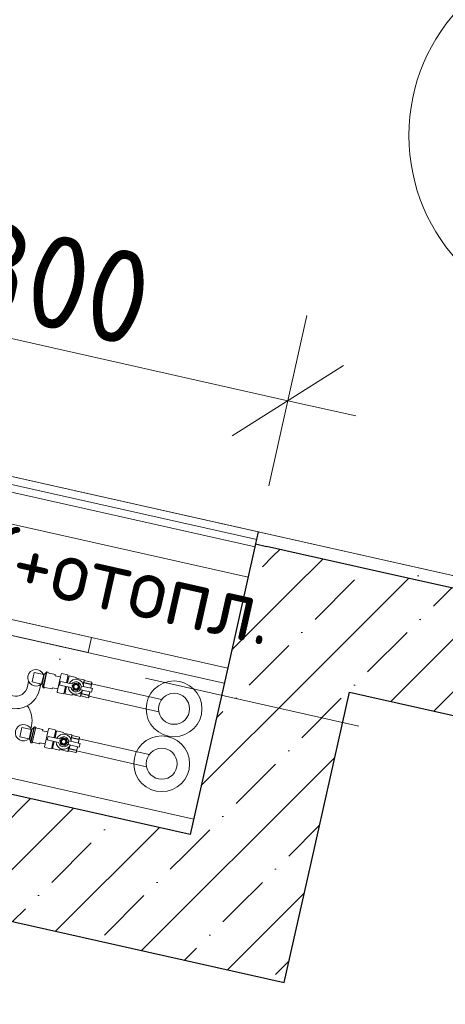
# Model space of a CAD drawing. Header units: millimetres. Extents: x -7145539 to -6664766, y 5874041 to 6141700.
# Tile 141 of 177: x -6926923 to -6926237, y 5897054 to 5898642. Entities that reach past the tile are written whole.
import ezdxf
from ezdxf.enums import TextEntityAlignment as Align

# ---------------------------------------------------------------- set-up
doc = ezdxf.new("R2010")
doc.units = ezdxf.units.MM
doc.header["$MEASUREMENT"] = 0
doc.linetypes.add('Штрихпунктирная', pattern=[670.277762, 352.777767, -176.388884, 0, -141.111112])
for name, color, linetype in [('S - МОП.АР', 7, 'Continuous'), ('АР-Стены_внутренние_пилоны.АР', 7, 'Continuous'), ('АР-Стены_Перегородки_шахты_.АР', 7, 'Continuous'), ('АР-Чертеж-Оси_Осевые размеры.АР', 7, 'Continuous'), ('АР-Чертеж-Размеры.АР', 7, 'Continuous')]:
    doc.layers.add(name, color=color, linetype=linetype)
for name, color, linetype, lineweight in [('АР-Стены_внутренние_пилоны.АР_Ном._пера__1', 7, 'Continuous', 15), ('АР-Стены_Перегородки_шахты_.АР_Ном._пера__1', 7, 'Continuous', 15), ('АР-Чертеж-Оси_Осевые размеры.АР_Ном._пера__120', 7, 'Continuous', 0), ('АР-Чертеж-Размеры.АР_Ном._пера__1', 7, 'Continuous', 0), ('ИОС-Шахты и отверстия.АР_Ном._пера__1', 7, 'Continuous', 0), ('Паспорта Зон Archicad_Ном._пера__1', 7, 'Continuous', 0)]:
    doc.layers.add(name, color=color, linetype=linetype, lineweight=lineweight)
doc.styles.add('РЎР“Р•РќР•Р\xa0Р\x98Р\xa0_РЎРўР\x98Р›Р¬_1', font='txt')
doc.styles.add('РЎР“Р•РќР•Р\xa0Р\x98Р\xa0_РЎРўР\x98Р›Р¬_2', font='GOTHIC.TTF')
doc.styles.add('РЎР“Р•РќР•Р\xa0Р\x98Р\xa0_РЎРўР\x98Р›Р¬_6', font='GOST_Common.ttf')
doc.dimstyles.new('СГЕНЕРИР_СТИЛЬ__1', dxfattribs={"dimtxt": 150, "dimasz": 142.5, "dimexe": 0.18, "dimexo": 0.0625, "dimgap": 0, "dimtad": 1, "dimdec": 0, "dimzin": 0, "dimdsep": 46, "dimtxsty": 'РЎР“Р•РќР•Р\xa0Р\x98Р\xa0_РЎРўР\x98Р›Р¬_6', "dimblk": 'ARROWHEAD_6', "dimblk1": 'ARROWHEAD_6', "dimblk2": 'ARROWHEAD_6', "dimcen": 0.09, "dimse1": 1, "dimse2": 1, "dimclrd": 7, "dimclre": 7, "dimclrt": 7, "dimazin": 0, "dimtfac": 1, "dimtdec": 4, "dimtmove": 0, "dimatfit": 3, "dimfxl": 1, "dimtolj": 1, "dimtzin": 0, "dimarcsym": 0})
pattern_1 = [(0, (-6321637.814, 6318947.94), (0, 75), [0, -75])]
pattern_2 = [(45, (-6321637.81, 6318947.94), (-84.852814, 84.852814), []), (45, (-6321680.24, 6318990.37), (-84.852814, 84.852814), [90, -30, 0, -30])]
pattern_3 = [(45, (-6321637.81, 6319297.94), (-111.369318, 111.369318), [0, -105, 0, -157.5]), (110, (-6321287.81, 6319297.94), (148.001588, 53.868173), [0, -77, 0, -133])]

# ---------------------------------------------------------------- blocks, each defined once
blk = doc.blocks.new('Коридор_3_58_1', base_point=(-6925069.9, 5898295.4))
at = {"layer": 'Паспорта Зон Archicad_Ном._пера__1', "color": 7, "linetype": 'Continuous', "lineweight": 0}
blk.add_circle((-6925996, 5898455.4), 300, dxfattribs=at)
at = {"layer": 'Паспорта Зон Archicad_Ном._пера__1', "color": 7, "lineweight": 0, "style": 'РЎР“Р•РќР•Р\xa0Р\x98Р\xa0_РЎРўР\x98Р›Р¬_1'}
blk.add_attdef('ROOM_NUMBER', text='', height=250, rotation=347.3417, dxfattribs=at).set_placement((-6925996, 5898440.5), align=Align.MIDDLE_CENTER)
blk = doc.blocks.new('Стена_255_1', base_point=(-6929047.5, 5898328.4))
at = {"layer": 'АР-Стены_Перегородки_шахты_.АР', "linetype": 'Continuous', "lineweight": 0, "true_color": 0x000000}
h = blk.add_hatch(dxfattribs=at)
h.set_pattern_fill('ШТУКАТУРКА__ГИПС_03_0001', color=18, style=0, pattern_type=2)
h.set_pattern_definition(pattern_1)
h.paths.add_polyline_path([(-6926538.7, 5897816.1), (-6929036.5, 5898377.1), (-6929039.3, 5898364.9), (-6926541.4, 5897803.9)])
h = blk.add_hatch(dxfattribs=at)
h.set_pattern_fill('ШТУКАТУРКА__ГИПС_03_0001', color=18, style=0, pattern_type=2)
h.set_pattern_definition(pattern_1)
h.paths.add_polyline_path([(-6926541.4, 5897803.9), (-6929039.3, 5898364.9), (-6929042, 5898352.7), (-6926544.1, 5897791.7)])
at = {"layer": 'АР-Стены_Перегородки_шахты_.АР_Ном._пера__1', "color": 7, "linetype": 'Continuous', "lineweight": 0}
for p, q in [((-6926541.4, 5897803.9), (-6929039.3, 5898364.9)), ((-6926544.1, 5897791.7), (-6929042, 5898352.7))]:
    blk.add_line(p, q, dxfattribs=at)
at = {"layer": 'АР-Стены_Перегородки_шахты_.АР_Ном._пера__1', "color": 7, "linetype": 'Continuous', "lineweight": 0, "flags": 128}
for points in [[(-6926538.7, 5897816.1), (-6929036.5, 5898377.1)], [(-6929053, 5898304), (-6926555.1, 5897742.9)], [(-6926555.1, 5897742.9), (-6926538.7, 5897816.1)]]:
    blk.add_lwpolyline(points, dxfattribs=at)
blk = doc.blocks.new('Стена_313_1', base_point=(-6926572.7, 5897208.7))
at = {"layer": 'АР-Стены_внутренние_пилоны.АР', "linetype": 'Continuous', "lineweight": 0, "true_color": 0x000000}
h = blk.add_hatch(dxfattribs=at)
h.set_pattern_fill('ЖЕЛЕЗОБЕТОН__PROJECT__0001', color=18, style=0, pattern_type=2)
h.set_pattern_definition(pattern_2)
h.paths.add_polyline_path([(-6926587, 5897601.5), (-6926648.4, 5897328.2), (-6926453.2, 5897284.3), (-6926391.8, 5897557.7)])
at = {"layer": 'АР-Стены_внутренние_пилоны.АР_Ном._пера__1', "color": 7, "linetype": 'Continuous', "lineweight": 30, "flags": 128}
for points in [[(-6926587, 5897601.5), (-6926648.4, 5897328.2)], [(-6926453.2, 5897284.3), (-6926391.8, 5897557.7)]]:
    blk.add_lwpolyline(points, dxfattribs=at)
blk = doc.blocks.new('*D1236', base_point=(-6321637.8, 6318947.9))
at = {"layer": 'АР-Чертеж-Размеры.АР_Ном._пера__1', "color": 7, "linetype": 'Continuous', "lineweight": 0, "transparency": 16777216}
for p, q in [((-6927241, 5898340.2), (-6927302.6, 5898065.8)), ((-6927361.4, 5898146.2), (-6927182.2, 5898259.7)), ((-6926491.2, 5898027.6), (-6927271.8, 5898203)), ((-6926460.4, 5898164.9), (-6926522, 5897890.4)), ((-6926580.8, 5897970.9), (-6926401.6, 5898084.4)), ((-6926381.4, 5898003), (-6926491.2, 5898027.6))]:
    blk.add_line(p, q, dxfattribs=at)
at = {"layer": 'АР-Чертеж-Размеры.АР_Ном._пера__1', "color": 7, "lineweight": 0, "transparency": 16777216, "insert": (-6927030.2, 5898179.4), "char_height": 150, "attachment_point": 7, "rotation": 347.3419, "style": 'РЎР“Р•РќР•Р\xa0Р\x98Р\xa0_РЎРўР\x98Р›Р¬_6'}
blk.add_mtext('\\A1;{\\pql;\\fGOST Common|b0|i0|c204|p0;\\W1.000000;800}', dxfattribs=at)
blk = doc.blocks.new('ARROWHEAD_6')
at = {"color": 0, "linetype": 'Continuous', "lineweight": 0}
for p, q in [((-0.5, -0.5), (0.5, 0.5)), ((0, 0), (-1, 0))]:
    blk.add_line(p, q, dxfattribs=at)
blk = doc.blocks.new('*D1237', base_point=(-6321637.8, 6318947.9))
at = {"layer": 'АР-Чертеж-Размеры.АР_Ном._пера__1', "color": 7, "linetype": 'Continuous', "lineweight": 0, "transparency": 16777216}
for p, q in [((-6927387.4, 5898373), (-6927449, 5898098.6)), ((-6927241, 5898340.2), (-6927302.6, 5898065.8)), ((-6927507.8, 5898179.1), (-6927328.6, 5898292.6)), ((-6927361.4, 5898146.2), (-6927182.2, 5898259.7)), ((-6927271.8, 5898203), (-6927418.2, 5898235.8)), ((-6926491.2, 5898027.6), (-6927271.8, 5898203))]:
    blk.add_line(p, q, dxfattribs=at)
blk = doc.blocks.new('Стена_380_1', base_point=(-6929265.6, 5897813.3))
at = {"layer": 'АР-Стены_внутренние_пилоны.АР', "linetype": 'Continuous', "lineweight": 0, "true_color": 0x000000}
h = blk.add_hatch(dxfattribs=at)
h.set_pattern_fill('ЖЕЛЕЗОБЕТОН__PROJECT__0001', color=18, style=0, pattern_type=2)
h.set_pattern_definition(pattern_2)
h.paths.add_polyline_path([(-6929146.2, 5897888.9), (-6929190, 5897693.8), (-6926692.2, 5897133), (-6926648.4, 5897328.2)])
h = blk.add_hatch(dxfattribs=at)
h.set_pattern_fill('ЖЕЛЕЗОБЕТОН__PROJECT__0001', color=18, style=0, pattern_type=2)
h.set_pattern_definition(pattern_2)
h.paths.add_polyline_path([(-6926648.4, 5897328.2), (-6926692.2, 5897133), (-6926497, 5897089.2)])
h = blk.add_hatch(dxfattribs=at)
h.set_pattern_fill('ЖЕЛЕЗОБЕТОН__PROJECT__0001', color=18, style=0, pattern_type=2)
h.set_pattern_definition(pattern_2)
h.paths.add_polyline_path([(-6926648.4, 5897328.2), (-6926497, 5897089.2), (-6926453.2, 5897284.3)])
at = {"layer": 'АР-Стены_внутренние_пилоны.АР_Ном._пера__1', "color": 7, "linetype": 'Continuous', "lineweight": 30, "flags": 128}
for points in [[(-6926648.4, 5897328.2), (-6929146.2, 5897888.9)], [(-6929385.1, 5897737.6), (-6926497, 5897089.2)], [(-6926497, 5897089.2), (-6926453.2, 5897284.3)]]:
    blk.add_lwpolyline(points, dxfattribs=at)
blk = doc.blocks.new('Стена_387_1', base_point=(-6926465.3, 5897686.9))
at = {"layer": 'АР-Стены_внутренние_пилоны.АР', "linetype": 'Continuous', "lineweight": 0, "true_color": 0x000000}
h = blk.add_hatch(dxfattribs=at)
h.set_pattern_fill('ШТУКАТУРКА__ГИПС_01_0001', color=18, style=0, pattern_type=2)
h.set_pattern_definition(pattern_3)
h.paths.add_polyline_path([(-6926543.1, 5897796.6), (-6926525.4, 5897792.6), (-6926538.8, 5897816.1)])
h = blk.add_hatch(dxfattribs=at)
h.set_pattern_fill('ШТУКАТУРКА__ГИПС_01_0001', color=18, style=0, pattern_type=2)
h.set_pattern_definition(pattern_3)
h.paths.add_polyline_path([(-6923992.4, 5897244.2), (-6926538.8, 5897816.1), (-6926525.4, 5897792.6), (-6923996.8, 5897224.7)])
h = blk.add_hatch(dxfattribs=at)
h.set_pattern_fill('ЖЕЛЕЗОБЕТОН__PROJECT__0001', color=18, style=0, pattern_type=2)
h.set_pattern_definition(pattern_2)
h.paths.add_polyline_path([(-6926587, 5897601.5), (-6926391.8, 5897557.7), (-6926525.4, 5897792.6), (-6926543.1, 5897796.6)])
h = blk.add_hatch(dxfattribs=at)
h.set_pattern_fill('ЖЕЛЕЗОБЕТОН__PROJECT__0001', color=18, style=0, pattern_type=2)
h.set_pattern_definition(pattern_2)
h.paths.add_polyline_path([(-6926525.4, 5897792.6), (-6926391.8, 5897557.7), (-6926348, 5897752.8)])
h = blk.add_hatch(dxfattribs=at)
h.set_pattern_fill('ЖЕЛЕЗОБЕТОН__PROJECT__0001', color=18, style=0, pattern_type=2)
h.set_pattern_definition(pattern_2)
h.paths.add_polyline_path([(-6926391.8, 5897557.7), (-6923571.6, 5896924.2), (-6923527.8, 5897119.4), (-6926348, 5897752.8)])
at = {"layer": 'АР-Стены_внутренние_пилоны.АР_Ном._пера__1', "color": 7, "linetype": 'Continuous', "lineweight": 30}
for p, q in [((-6926543.1, 5897796.6), (-6926525.4, 5897792.6)), ((-6926348, 5897752.8), (-6926525.4, 5897792.6)), ((-6923977.3, 5897220.3), (-6926348, 5897752.8))]:
    blk.add_line(p, q, dxfattribs=at)
at = {"layer": 'АР-Стены_внутренние_пилоны.АР_Ном._пера__1', "color": 7, "linetype": 'Continuous', "lineweight": 0, "flags": 128}
for points in [[(-6926538.8, 5897816.1), (-6926543.1, 5897796.6)], [(-6923992.4, 5897244.2), (-6926538.8, 5897816.1)]]:
    blk.add_lwpolyline(points, dxfattribs=at)
at = {"layer": 'АР-Стены_внутренние_пилоны.АР_Ном._пера__1', "color": 7, "linetype": 'Continuous', "lineweight": 30, "flags": 128}
for points in [[(-6926543.1, 5897796.6), (-6926587, 5897601.5)], [(-6926391.8, 5897557.7), (-6923571.6, 5896924.2)]]:
    blk.add_lwpolyline(points, dxfattribs=at)
blk = doc.blocks.new('Стандартный Маркер Сетки[207]_1', base_point=(-6970866.1, 5907494.7))
at = {"layer": 'АР-Чертеж-Оси_Осевые размеры.АР_Ном._пера__120', "color": 7, "linetype": 'Штрихпунктирная', "lineweight": 0}
blk.add_line((-6969890.4, 5907275.6), (-6890949.2, 5889545.8), dxfattribs=at)
at = {"layer": 'АР-Чертеж-Оси_Осевые размеры.АР_Ном._пера__120', "color": 7, "lineweight": 0, "style": 'РЎР“Р•РќР•Р\xa0Р\x98Р\xa0_РЎРўР\x98Р›Р¬_2'}
for tag, p in [('AC_MarkerText_1_0', (-6971284, 5907785.3)), ('AC_MarkerText_1_1', (-6889415.7, 5889398.2))]:
    blk.add_attdef(tag, text='', height=350, rotation=347.3417, dxfattribs=at).set_placement(p, align=Align.TOP_CENTER)
blk = doc.blocks.new('Стандартный Маркер Сетки[212]_1', base_point=(-6970866.1, 5907494.7))
at = {"layer": 'АР-Чертеж-Оси_Осевые размеры.АР_Ном._пера__120', "color": 7, "linetype": 'Штрихпунктирная', "lineweight": 0}
blk.add_line((-6969890.4, 5907275.6), (-6890949.2, 5889545.8), dxfattribs=at)
at = {"layer": 'АР-Чертеж-Оси_Осевые размеры.АР_Ном._пера__120', "color": 7, "lineweight": 0, "style": 'РЎР“Р•РќР•Р\xa0Р\x98Р\xa0_РЎРўР\x98Р›Р¬_2'}
for tag, p in [('AC_MarkerText_1_0', (-6971284, 5907785.3)), ('AC_MarkerText_1_1', (-6889415.7, 5889398.2))]:
    blk.add_attdef(tag, text='', height=350, rotation=347.3417, dxfattribs=at).set_placement(p, align=Align.TOP_CENTER)
blk = doc.blocks.new('Стандартный Маркер Сетки[216]_1', base_point=(-6970866.1, 5907494.7))
at = {"layer": 'АР-Чертеж-Оси_Осевые размеры.АР_Ном._пера__120', "color": 7, "linetype": 'Штрихпунктирная', "lineweight": 0}
blk.add_line((-6969890.4, 5907275.6), (-6890949.2, 5889545.8), dxfattribs=at)
at = {"layer": 'АР-Чертеж-Оси_Осевые размеры.АР_Ном._пера__120', "color": 7, "lineweight": 0, "style": 'РЎР“Р•РќР•Р\xa0Р\x98Р\xa0_РЎРўР\x98Р›Р¬_2'}
for tag, p in [('AC_MarkerText_1_0', (-6971284, 5907785.3)), ('AC_MarkerText_1_1', (-6889415.7, 5889398.2))]:
    blk.add_attdef(tag, text='', height=350, rotation=347.3417, dxfattribs=at).set_placement(p, align=Align.TOP_CENTER)
blk = doc.blocks.new('Стандартный Маркер Сетки[223]_1', base_point=(-6970866.1, 5907494.7))
at = {"layer": 'АР-Чертеж-Оси_Осевые размеры.АР_Ном._пера__120', "color": 7, "linetype": 'Штрихпунктирная', "lineweight": 0}
blk.add_line((-6969890.4, 5907275.6), (-6890949.2, 5889545.8), dxfattribs=at)
at = {"layer": 'АР-Чертеж-Оси_Осевые размеры.АР_Ном._пера__120', "color": 7, "lineweight": 0, "style": 'РЎР“Р•РќР•Р\xa0Р\x98Р\xa0_РЎРўР\x98Р›Р¬_2'}
for tag, p in [('AC_MarkerText_1_0', (-6971284, 5907785.3)), ('AC_MarkerText_1_1', (-6889415.7, 5889398.2))]:
    blk.add_attdef(tag, text='', height=350, rotation=347.3417, dxfattribs=at).set_placement(p, align=Align.TOP_CENTER)

msp = doc.modelspace()

# ---------------------------------------------------------------- linework, layer by layer
at = {"layer": 'S - МОП.АР', "color": 254, "linetype": 'Continuous', "lineweight": 0, "true_color": 0xdadada, "flags": 128}
msp.add_lwpolyline([(-6932430.1, 5901316.4), (-6932708.3, 5900078), (-6932410.7, 5900011.1), (-6932598, 5899176.9), (-6930480.5, 5898701.3), (-6929109.7, 5898393.5), (-6923992.4, 5897244.2), (-6923650.4, 5898767.3), (-6930304.6, 5900260.7), (-6930252, 5900494.9), (-6930530.1, 5900557.3), (-6930283.8, 5901654.6), (-6931957.3, 5902030.2), (-6932132.5, 5901249.6)], close=True, dxfattribs=at)
at = {"layer": 'ИОС-Шахты и отверстия.АР_Ном._пера__1', "color": 7, "linetype": 'Continuous', "lineweight": 0}
for p, q in [((-6926588.1, 5897596.5), (-6927368.6, 5897771.8)), ((-6926593.6, 5897572.1), (-6927374.1, 5897747.4)), ((-6926884.7, 5897585.9), (-6926888.1, 5897570.7)), ((-6926887.3, 5897570.1), (-6926883.7, 5897586.2)), ((-6926880.4, 5897589.8), (-6926885.9, 5897565.3)), ((-6926885.2, 5897564.7), (-6926879.5, 5897590.1)), ((-6926862.2, 5897562.7), (-6926857.8, 5897582.1)), ((-6926845.9, 5897582.7), (-6926848.1, 5897572.8)), ((-6926843.9, 5897583.9), (-6926846.5, 5897572.4)), ((-6926642.9, 5897352.6), (-6926588.1, 5897596.5)), ((-6926849.5, 5897566.9), (-6926851.7, 5897557)), ((-6926847.8, 5897566.6), (-6926850.4, 5897555.1)), ((-6926694.8, 5897545.5), (-6926807.4, 5897570.8)), ((-6926699.2, 5897526), (-6926811.7, 5897551.3)), ((-6927423.4, 5897527.9), (-6926642.9, 5897352.6)), ((-6926904.7, 5897497.3), (-6926908.1, 5897482.1)), ((-6926907.3, 5897481.5), (-6926903.7, 5897497.6)), ((-6926900.3, 5897501.2), (-6926905.8, 5897476.7)), ((-6926905.2, 5897476.1), (-6926899.5, 5897501.5)), ((-6926897.5, 5897501), (-6926903.2, 5897475.7)), ((-6926882.2, 5897474.1), (-6926877.8, 5897493.5)), ((-6926865.9, 5897494.1), (-6926868.1, 5897484.2)), ((-6926863.9, 5897495.3), (-6926866.5, 5897483.8)), ((-6926869.4, 5897478.3), (-6926871.7, 5897468.4)), ((-6926867.8, 5897478), (-6926870.4, 5897466.5)), ((-6926714.7, 5897456.9), (-6926827.3, 5897482.2)), ((-6926719.1, 5897437.4), (-6926831.7, 5897462.7))]:
    msp.add_line(p, q, dxfattribs=at)
for points in [[(-6926813.1, 5897621.4), (-6927154.6, 5897698.1), (-6927149.1, 5897722.5), (-6926807.6, 5897645.8)], [(-6926826.3, 5897564.8), (-6926830.7, 5897560.1), (-6926836.9, 5897561.5), (-6926838.9, 5897567.6), (-6926834.5, 5897572.3), (-6926828.2, 5897570.9)], [(-6926846.3, 5897476.2), (-6926850.7, 5897471.5), (-6926856.9, 5897472.9), (-6926858.8, 5897479), (-6926854.5, 5897483.7), (-6926848.2, 5897482.3)]]:
    msp.add_lwpolyline(points, close=True, dxfattribs=at)
for points in [[(-6926862.2, 5897562.7), (-6926870.7, 5897564.6), (-6926871.1, 5897563.1), (-6926871.7, 5897562.7), (-6926883, 5897565.3), (-6926883.3, 5897564.3), (-6926885.2, 5897564.7, -0.267016), (-6926885.9, 5897565.3), (-6926887.3, 5897570.1, 0.26843), (-6926888.1, 5897570.7), (-6926890.7, 5897571.3), (-6926890.7, 5897571.2), (-6926903.4, 5897574), (-6926899.9, 5897589.4), (-6926887.2, 5897586.6), (-6926887.3, 5897586.4), (-6926884.7, 5897585.9, 0.274926), (-6926883.7, 5897586.2), (-6926880.4, 5897589.8, -0.267949), (-6926879.5, 5897590.1), (-6926877.6, 5897589.6), (-6926877.8, 5897588.7), (-6926866.5, 5897586.1), (-6926866.1, 5897585.5), (-6926866.4, 5897584), (-6926857.8, 5897582.1)], [(-6926882.2, 5897474.1), (-6926890.7, 5897476), (-6926891.1, 5897474.5), (-6926891.7, 5897474.1), (-6926903, 5897476.7), (-6926903.2, 5897475.7), (-6926905.2, 5897476.1, -0.267016), (-6926905.8, 5897476.7), (-6926907.3, 5897481.5, 0.26843), (-6926908.1, 5897482.1), (-6926910.6, 5897482.7), (-6926910.7, 5897482.6), (-6926923.4, 5897485.4), (-6926919.9, 5897500.8), (-6926907.2, 5897498), (-6926907.2, 5897497.8), (-6926904.7, 5897497.3, 0.274926), (-6926903.7, 5897497.6), (-6926900.3, 5897501.2, -0.267949), (-6926899.5, 5897501.5), (-6926897.5, 5897501), (-6926897.8, 5897500.1), (-6926886.4, 5897497.5), (-6926886, 5897496.9), (-6926886.4, 5897495.4), (-6926877.8, 5897493.5)]]:
    msp.add_lwpolyline(points, format="xyb", close=True, dxfattribs=at)
for points in [[(-6926857.8, 5897582.1), (-6926856.8, 5897586.6), (-6926855.9, 5897587.6), (-6926846, 5897585.4), (-6926845.6, 5897584.1), (-6926845.9, 5897582.7), (-6926844.3, 5897582.4), (-6926843.9, 5897583.9), (-6926832.6, 5897581.3), (-6926832.2, 5897580), (-6926830.9, 5897579.7), (-6926830.9, 5897579.7), (-6926819.7, 5897577.2), (-6926819.4, 5897576.4), (-6926807.2, 5897573.7), (-6926806.9, 5897572.8), (-6926808.9, 5897564), (-6926806.1, 5897563.3), (-6926807.4, 5897557.5), (-6926810.2, 5897558.1), (-6926812.2, 5897549.3), (-6926812.8, 5897548.6), (-6926825, 5897551.4), (-6926825.6, 5897550.7), (-6926838.1, 5897553.6), (-6926839.1, 5897552.5), (-6926850.4, 5897555.1), (-6926850.1, 5897556.6), (-6926851.7, 5897557), (-6926852, 5897555.7), (-6926852.9, 5897554.6), (-6926862.8, 5897556.8), (-6926863.2, 5897558.2), (-6926862.2, 5897562.7)], [(-6926840.6, 5897564.9), (-6926859.1, 5897569.1), (-6926857.8, 5897574.9), (-6926839.3, 5897570.8)], [(-6926807.4, 5897557.5), (-6926825.3, 5897561.5), (-6926824, 5897567.4), (-6926806.1, 5897563.3)], [(-6926819.7, 5897577.2), (-6926821.2, 5897570.4)], [(-6926808, 5897570.3), (-6926820.2, 5897573), (-6926820.3, 5897572.5)], [(-6926808.1, 5897569.7), (-6926820.3, 5897572.5)], [(-6926825.6, 5897550.7), (-6926824.1, 5897557.5)], [(-6926812.1, 5897552), (-6926824.3, 5897554.8), (-6926824.2, 5897555.3)], [(-6926811.9, 5897552.5), (-6926824.2, 5897555.3)], [(-6926877.8, 5897493.5), (-6926876.8, 5897498), (-6926875.9, 5897499), (-6926866, 5897496.8), (-6926865.6, 5897495.5), (-6926865.9, 5897494.1), (-6926864.3, 5897493.8), (-6926863.9, 5897495.3), (-6926852.6, 5897492.7), (-6926852.2, 5897491.4), (-6926850.9, 5897491.1), (-6926839.6, 5897488.6), (-6926839.4, 5897487.8), (-6926827.2, 5897485.1), (-6926826.9, 5897484.2), (-6926828.9, 5897475.4), (-6926826.1, 5897474.7), (-6926827.4, 5897468.9), (-6926830.2, 5897469.5), (-6926832.2, 5897460.7), (-6926832.8, 5897460), (-6926845, 5897462.8), (-6926845.6, 5897462.1), (-6926858.1, 5897465), (-6926859, 5897463.9), (-6926870.4, 5897466.5), (-6926870.1, 5897468), (-6926871.7, 5897468.4), (-6926872, 5897467), (-6926872.9, 5897466), (-6926882.8, 5897468.2), (-6926883.2, 5897469.6), (-6926882.2, 5897474.1)], [(-6926860.6, 5897476.3), (-6926879.1, 5897480.5), (-6926877.7, 5897486.3), (-6926859.3, 5897482.2)], [(-6926839.6, 5897488.6), (-6926841.2, 5897481.8)], [(-6926827.4, 5897468.9), (-6926845.3, 5897472.9), (-6926844, 5897478.8), (-6926826.1, 5897474.7)], [(-6926827.9, 5897481.7), (-6926840.2, 5897484.4), (-6926840.3, 5897483.9)], [(-6926828.1, 5897481.1), (-6926840.3, 5897483.9)], [(-6926845.6, 5897462.1), (-6926844.1, 5897468.9)], [(-6926832, 5897463.4), (-6926844.3, 5897466.2), (-6926844.1, 5897466.7)], [(-6926831.9, 5897463.9), (-6926844.1, 5897466.7)]]:
    msp.add_lwpolyline(points, dxfattribs=at)
for points in [[(-6926909, 5897574.6), (-6926910.8, 5897566.5, -0.414214), (-6926934.7, 5897551.4), (-6926950.8, 5897555)], [(-6926939.1, 5897531.8, 0.414214), (-6926891.3, 5897562.1), (-6926889.5, 5897570)], [(-6926820.3, 5897572.5, -0.049494), (-6926820.7, 5897568.6)], [(-6926820.2, 5897573, 0.267236), (-6926819.4, 5897576.4), (-6926819.7, 5897577.2)], [(-6926807.2, 5897573.7, -0.267304), (-6926808, 5897570.3), (-6926808.1, 5897569.7, -0.075295), (-6926808.9, 5897564)], [(-6926824.3, 5897554.8, -0.267236), (-6926825, 5897551.4), (-6926825.6, 5897550.7)], [(-6926824.2, 5897555.3, 0.049494), (-6926822.9, 5897558.9)], [(-6926812.8, 5897548.6, 0.267304), (-6926812.1, 5897552), (-6926811.9, 5897552.5, 0.075295), (-6926810.3, 5897558.1)], [(-6926905.6, 5897498.4), (-6926904.4, 5897503.5, 0.215316), (-6926911.1, 5897535.8)], [(-6926840.2, 5897484.4, 0.267236), (-6926839.4, 5897487.8), (-6926839.6, 5897488.6)], [(-6926844.1, 5897466.7, 0.049494), (-6926842.8, 5897470.3)], [(-6926840.3, 5897483.9, -0.049494), (-6926840.7, 5897480)], [(-6926827.2, 5897485.1, -0.267304), (-6926827.9, 5897481.7), (-6926828.1, 5897481.1, -0.075295), (-6926828.9, 5897475.4)], [(-6926844.3, 5897466.2, -0.267236), (-6926845, 5897462.8), (-6926845.6, 5897462.1)], [(-6926832.8, 5897460, 0.267304), (-6926832, 5897463.4), (-6926831.9, 5897463.9, 0.075295), (-6926830.2, 5897469.5)]]:
    msp.add_lwpolyline(points, format="xyb", dxfattribs=at)
for centre, radius in [((-6926832.6, 5897566.2), 5.2), ((-6926832.6, 5897566.2), 4.7), ((-6926832.6, 5897566.2), 4), ((-6926832.6, 5897566.2), 3.5), ((-6926674.6, 5897530.7), 45), ((-6926674.6, 5897530.7), 25), ((-6926694.5, 5897442.1), 45), ((-6926852.6, 5897477.6), 5.2), ((-6926852.6, 5897477.6), 4.7), ((-6926852.6, 5897477.6), 4), ((-6926852.6, 5897477.6), 3.5), ((-6926694.5, 5897442.1), 25)]:
    msp.add_circle(centre, radius, dxfattribs=at)
for centre, radius, start, end in [((-6926897.2, 5897580.7), 13.3, 23.1196, 311.5643), ((-6926832.6, 5897566.2), 12.2, 181.6238, 333.0601), ((-6926832.6, 5897566.2), 12.2, 1.6238, 153.0601), ((-6926832.6, 5897566.2), 8.11, 9.05, 145.6339), ((-6926832.6, 5897566.2), 8.11, 189.05, 325.6339), ((-6926917.2, 5897492.1), 13.3, 23.1196, 311.5643), ((-6926852.6, 5897477.6), 12.2, 1.6238, 153.0601), ((-6926852.6, 5897477.6), 12.2, 181.6238, 333.0601), ((-6926852.6, 5897477.6), 8.11, 189.05, 325.6339), ((-6926852.6, 5897477.6), 8.11, 9.05, 145.6339)]:
    msp.add_arc(centre, radius, start, end, dxfattribs=at)

# ---------------------------------------------------------------- block references
at = {"layer": 'S - МОП.АР', "color": 7, "linetype": 'Continuous', "lineweight": 0}
msp.add_blockref('Коридор_3_58_1', (-6925069.9, 5898295.4), dxfattribs=at).add_auto_attribs({'ROOM_NUMBER': '3'})
at = {"layer": 'АР-Стены_внутренние_пилоны.АР', "color": 7, "lineweight": 0}
for name, p in [('Стена_380_1', (-6929265.6, 5897813.3)), ('Стена_387_1', (-6926465.3, 5897686.9)), ('Стена_313_1', (-6926572.7, 5897208.7))]:
    msp.add_blockref(name, p, dxfattribs=at)
at = {"layer": 'АР-Стены_Перегородки_шахты_.АР', "color": 7, "lineweight": 0}
msp.add_blockref('Стена_255_1', (-6929047.5, 5898328.4), dxfattribs=at)
at = {"layer": 'АР-Чертеж-Оси_Осевые размеры.АР', "color": 8, "linetype": 'Continuous', "lineweight": 15}
for name in ['Стандартный Маркер Сетки[207]_1', 'Стандартный Маркер Сетки[212]_1', 'Стандартный Маркер Сетки[216]_1', 'Стандартный Маркер Сетки[223]_1']:
    msp.add_blockref(name, (-6970866.1, 5907494.7), dxfattribs=at)

# ---------------------------------------------------------------- texts
at = {"layer": 'ИОС-Шахты и отверстия.АР_Ном._пера__1', "color": 7, "linetype": 'Continuous', "lineweight": 0, "insert": (-6926976.4, 5897770.9), "char_height": 100, "attachment_point": 5, "rotation": 347.3419, "style": 'РЎР“Р•РќР•Р\xa0Р\x98Р\xa0_РЎРўР\x98Р›Р¬_6'}
msp.add_mtext('\\A1;{\\pqc;\\fGOST Common|b0|i0|c204|p0;\\W1.000000;шкаф ВК+отопл.}', dxfattribs=at)

# ---------------------------------------------------------------- dimensions: what is measured, and where the dimension line sits
at = {"layer": 'АР-Чертеж-Размеры.АР', "color": 7, "linetype": 'Continuous', "lineweight": 0}
for base, p1, p2, picture, middle in [((-6927418.2, 5898235.8), (-6927382.3, 5897710.8), (-6927528.7, 5897743.7), '*D1237', (-6927249.3, 5898520.8)), ((-6927271.8, 5898203), (-6926549.7, 5897767.3), (-6927382.3, 5897710.8), '*D1236', (-6926846.6, 5898215.1))]:
    dim = msp.add_linear_dim(base=base, p1=p1, p2=p2, angle=167.3419, dimstyle='СГЕНЕРИР_СТИЛЬ__1', dxfattribs=at)
    dim.commit()
    dim.dimension.update_dxf_attribs({"geometry": picture, "text_midpoint": middle, "dimtype": 160, "text_rotation": 347.3419})

doc.saveas('drawing.dxf')
